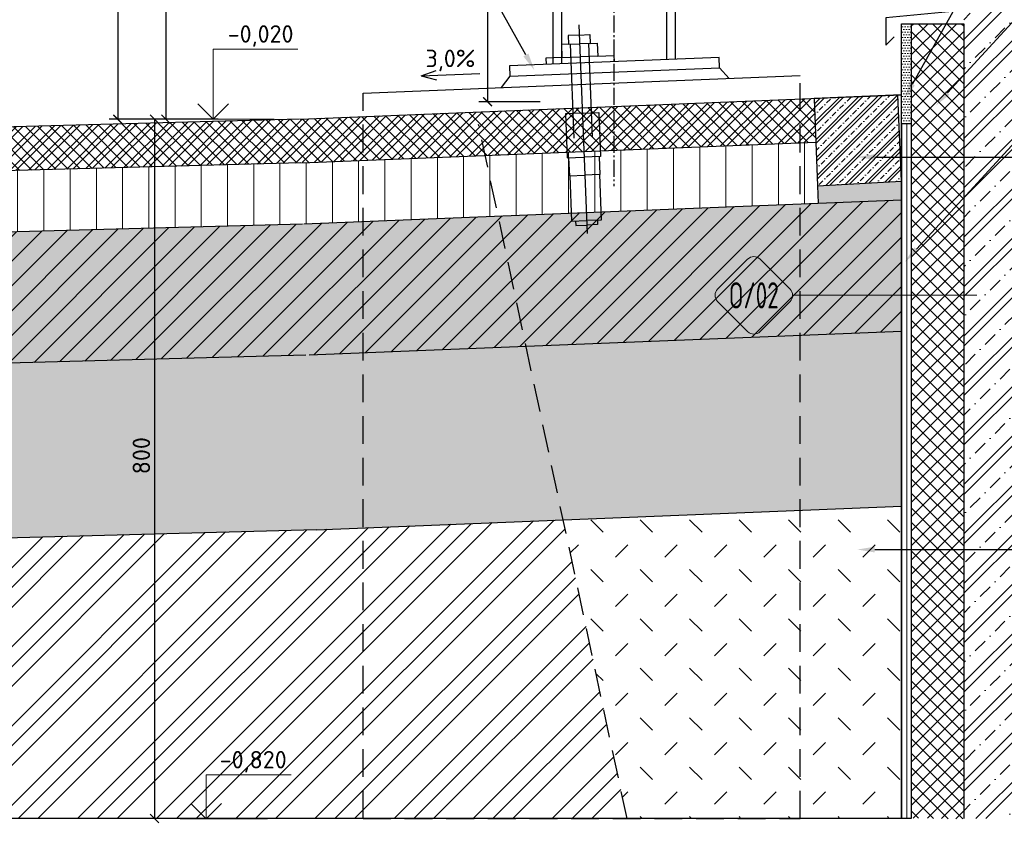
# Model space of a CAD drawing. Header units: millimetres. Extents: x -385852 to 238709, y -99680 to 201840.
# Tile 120 of 176: x 18542 to 19668, y -59804 to -58884. Entities that reach past the tile are written whole.
import ezdxf
from ezdxf import colors
from ezdxf.entities.mleader import LeaderData, LeaderLine
from ezdxf.enums import TextEntityAlignment as Align
from ezdxf.math import Vec2, Vec3

# ---------------------------------------------------------------- set-up
doc = ezdxf.new("R2010")
doc.units = ezdxf.units.MM
doc.linetypes.add('AM_DIN_G_W050', pattern=[13.75, 9.75, -1.5, 1, -1.5])
doc.linetypes.add('HIDDEN', pattern=[9.525, 6.35, -3.175])
doc.layers.get('0').update_dxf_attribs({"color": 4})
doc.layers.get('Defpoints').update_dxf_attribs({"color": 8})
for name, color, linetype in [('_____detaily', 1, 'Continuous'), ('_____detaily @ 10', 1, 'Continuous'), ('_____detaily @ 100', 1, 'Continuous'), ('_____detaily @ 200', 1, 'Continuous'), ('_____detaily @ 50 (1)', 1, 'Continuous')]:
    doc.layers.add(name, color=color, linetype=linetype)
doc.layers.add('A99_N_znaceni 200', color=5, linetype='Continuous', lineweight=5)
doc.styles.add('A99_kota', font='isocpeur.ttf', dxfattribs={"height": 2})
doc.styles.add('A99_popis', font='isocpeur.ttf')
doc.styles.get("Standard").update_dxf_attribs({"font": 'isocpeur.ttf', "height": 20})
doc.linetypes.add('CIKCAK', pattern='A,0.00254,-5.08,[131,ltypeshp.shx,S=5.08,R=0,X=-5.08,Y=0],-10.16,[131,ltypeshp.shx,S=5.08,R=180,X=5.08,Y=0],-5.08', length=20.32254)
doc.dimstyles.new('detaily_10', dxfattribs={"dimtxt": 20, "dimasz": 10, "dimexe": 10, "dimexo": 10, "dimgap": 5, "dimtad": 1, "dimdec": 0, "dimtxsty": 'Standard', "dimblk": 'ARCHTICK', "dimcen": 3, "dimazin": 0, "dimtfac": 1, "dimtdec": 0, "dimtmove": 0, "dimatfit": 0, "dimfxl": 0, "dimarcsym": 0})
pattern_1 = [(225, (20512, 159987), (28.284271, -28.284271), []), (225, (20500.686, 159987), (28.284271, -28.284271), []), (225, (20478.06, 159987), (16.970563, -39.59798), [16, -8, 0, -8])]

# ---------------------------------------------------------------- blocks, each defined once
blk = doc.blocks.new('*U263')
at = {"color": 0, "linetype": 'ByBlock', "lineweight": -2}
blk.add_line((-3, 0), (7, 0), dxfattribs=at)
for points in [[(0, 0), (0, 8), (0, 8), (9.7, 8)], [(-1.75, 1.75), (0, 0), (1.75, 1.75)]]:
    blk.add_lwpolyline(points, dxfattribs=at)
at = {"color": 0, "linetype": 'ByBlock', "lineweight": -2, "style": 'A99_kota'}
for tag, p in [('VYSKA', (9.2, 10.75)), ('POPIS', (9.2, 7.5))]:
    blk.add_attdef(tag, text='', height=2, dxfattribs=at).set_placement(p, align=Align.TOP_RIGHT)
blk = doc.blocks.new('*U226')
at = {"color": 0}
for p, q in [((-0.72, 4.14), (-4.15, 0.71)), ((4.14, 0.71), (0.71, 4.14)), ((-4.15, -0.72), (-0.72, -4.15)), ((0.71, -4.15), (4.14, -0.72)), ((4.44, 0), (25.5, 0))]:
    blk.add_line(p, q, dxfattribs=at)
for centre, start, end in [((0, 3.42), 45, 135), ((-3.43, 0), 135, 225), ((3.42, 0), 315, 45), ((0, -3.43), 225, 315)]:
    blk.add_arc(centre, 1.01, start, end, dxfattribs=at)
at = {"color": 0, "linetype": 'ByBlock', "style": 'A99_popis', "width": 0.953108}
blk.add_attdef('SKLADBA', text='', height=3, rotation=0.0103, dxfattribs=at).set_placement((-2.86, -1.51), (2.86, -1.5), align=Align.FIT)
blk = doc.blocks.new('_ArchTick')
at = {"color": 0, "linetype": 'ByBlock', "const_width": 0.15}
blk.add_lwpolyline([(-0.5, -0.5), (0.5, 0.5)], dxfattribs=at)
blk = doc.blocks.new('*D268')
at = {"layer": '_____detaily', "color": 0, "linetype": 'Continuous', "lineweight": -2, "transparency": 16777216}
for p, q in [((18714.5, -58218), (18644.5, -58218)), ((18654.5, -58218), (18654.5, -58998)), ((18714.5, -58998), (18644.5, -58998))]:
    blk.add_line(p, q, dxfattribs=at)
at = {"layer": 'Defpoints', "color": 0, "linetype": 'Continuous', "lineweight": 5, "transparency": 16777216}
for p in [(19131.5, -58218), (18654.5, -58998), (19131.5, -58998)]:
    blk.add_point(p, dxfattribs=at)
at = {"layer": '_____detaily', "color": 0, "linetype": 'Continuous', "lineweight": -2, "transparency": 16777216, "xscale": 10, "yscale": 10, "zscale": 10}
for p, rotation in [((18654.5, -58218), 90), ((18654.5, -58998), 270)]:
    blk.add_blockref('_ArchTick', p, dxfattribs=dict(at, rotation=rotation))
at = {"layer": '_____detaily', "color": 0, "linetype": 'Continuous', "lineweight": 5, "transparency": 16777216, "insert": (18639.5, -58554.5), "char_height": 20, "attachment_point": 5, "rotation": 90}
blk.add_mtext('780', dxfattribs=at)
blk = doc.blocks.new('*D270')
at = {"layer": '_____detaily', "color": 0, "linetype": 'Continuous', "lineweight": -2, "transparency": 16777216}
for p, q in [((18756.5, -58998), (18686.5, -58998)), ((18696.5, -58998), (18696.5, -59798)), ((18756.5, -59798), (18686.5, -59798))]:
    blk.add_line(p, q, dxfattribs=at)
at = {"layer": 'Defpoints', "color": 0, "linetype": 'Continuous', "lineweight": 5, "transparency": 16777216}
for p in [(18935, -58998), (18696.5, -59798), (18935, -59798)]:
    blk.add_point(p, dxfattribs=at)
at = {"layer": '_____detaily', "color": 0, "linetype": 'Continuous', "lineweight": -2, "transparency": 16777216, "xscale": 10, "yscale": 10, "zscale": 10}
for p, rotation in [((18696.5, -58998), 90), ((18696.5, -59798), 270)]:
    blk.add_blockref('_ArchTick', p, dxfattribs=dict(at, rotation=rotation))
at = {"layer": '_____detaily', "color": 0, "linetype": 'Continuous', "lineweight": 5, "transparency": 16777216, "insert": (18681.5, -59383), "char_height": 20, "attachment_point": 5, "rotation": 90}
blk.add_mtext('800', dxfattribs=at)
blk = doc.blocks.new('*U105')
at = {"color": 0, "linetype": 'ByBlock', "lineweight": -2}
blk.add_line((-3, 0), (7, 0), dxfattribs=at)
for points in [[(0, 0), (0, 5), (0, 5), (9.7, 5)], [(-1.75, 1.75), (0, 0), (1.75, 1.75)]]:
    blk.add_lwpolyline(points, dxfattribs=at)
at = {"color": 0, "linetype": 'ByBlock', "lineweight": -2, "style": 'A99_kota'}
for tag, p in [('VYSKA', (9.2, 7.75)), ('POPIS', (9.2, 4.5))]:
    blk.add_attdef(tag, text='', height=2, dxfattribs=at).set_placement(p, align=Align.TOP_RIGHT)
blk = doc.blocks.new('*D276')
at = {"layer": '_____detaily', "color": 0, "linetype": 'Continuous', "lineweight": -2, "transparency": 16777216}
for p, q in [((18769.5, -58249.5), (18699.5, -58249.5)), ((18709.5, -58249.5), (18709.5, -58998)), ((18769.5, -58998), (18699.5, -58998))]:
    blk.add_line(p, q, dxfattribs=at)
at = {"layer": 'Defpoints', "color": 0, "linetype": 'Continuous', "lineweight": 5, "transparency": 16777216}
for p in [(18892.3, -58249.5), (18709.5, -58998), (18819, -58998)]:
    blk.add_point(p, dxfattribs=at)
at = {"layer": '_____detaily', "color": 0, "linetype": 'Continuous', "lineweight": -2, "transparency": 16777216, "xscale": 10, "yscale": 10, "zscale": 10}
for p, rotation in [((18709.5, -58249.5), 90), ((18709.5, -58998), 270)]:
    blk.add_blockref('_ArchTick', p, dxfattribs=dict(at, rotation=rotation))
at = {"layer": '_____detaily', "color": 0, "linetype": 'Continuous', "lineweight": 5, "transparency": 16777216, "insert": (18694.5, -58555), "char_height": 20, "attachment_point": 5, "rotation": 90}
blk.add_mtext('750', dxfattribs=at)
blk = doc.blocks.new('*D278')
at = {"layer": '_____detaily', "color": 0, "linetype": 'Continuous', "lineweight": -2, "transparency": 16777216}
for p, q in [((19137.5, -58220), (19067.5, -58220)), ((19077.5, -58220), (19077.5, -58978)), ((19137.5, -58978), (19067.5, -58978))]:
    blk.add_line(p, q, dxfattribs=at)
at = {"layer": 'Defpoints', "color": 0, "linetype": 'Continuous', "lineweight": 5, "transparency": 16777216}
for p in [(19292, -58220), (19077.5, -58978), (19957.5, -58978)]:
    blk.add_point(p, dxfattribs=at)
at = {"layer": '_____detaily', "color": 0, "linetype": 'Continuous', "lineweight": -2, "transparency": 16777216, "xscale": 10, "yscale": 10, "zscale": 10}
for p, rotation in [((19077.5, -58220), 90), ((19077.5, -58978), 270)]:
    blk.add_blockref('_ArchTick', p, dxfattribs=dict(at, rotation=rotation))
at = {"layer": '_____detaily', "color": 0, "linetype": 'Continuous', "transparency": 16777216, "insert": (19062.5, -58526.5), "char_height": 20, "attachment_point": 5, "rotation": 90}
blk.add_mtext('758', dxfattribs=at)
blk = doc.blocks.new('*U331')
at = {"layer": '_____detaily @ 100', "lineweight": 0, "ltscale": 2, "transparency": 33554687}
h = blk.add_hatch(dxfattribs=at)
h.set_pattern_fill('ZELEZOBETON', scale=8, angle=180)
h.set_pattern_definition(pattern_1)
h.paths.add_polyline_path([(19912, -59798), (19912, -58828), (19622, -58828), (19622, -59798)])
at = {"layer": '_____detaily @ 200', "lineweight": 0, "ltscale": 2, "transparency": 33554687}
h = blk.add_hatch(dxfattribs=at)
h.set_pattern_fill('ZELEZOBETON', scale=8, angle=180)
h.set_pattern_definition(pattern_1)
h.paths.add_polyline_path([(19912, -59798), (19912, -58828), (19622, -58828), (19622, -59798)])
at = {"layer": '_____detaily @ 50 (1)', "lineweight": 0, "ltscale": 2, "transparency": 33554687}
h = blk.add_hatch(dxfattribs=at)
h.set_pattern_fill('ZELEZOBETON', scale=8, angle=180)
h.set_pattern_definition(pattern_1)
h.paths.add_polyline_path([(19912, -59798), (19912, -58828), (19622, -58828), (19622, -59798)])

msp = doc.modelspace()

# ---------------------------------------------------------------- hatches: boundary and pattern name
at = {"layer": '_____detaily', "lineweight": 5}
h = msp.add_hatch(dxfattribs=at)
h.set_pattern_fill('DOTS', color=256, scale=1.93536, style=0)
h.set_pattern_definition([(0, (2428.141, -67706.9144), (1.536192, 3.072384), [0, -3.072384])])
h.paths.add_polyline_path([(19550.73935, -59003.47686), (19562, -59003.47686), (19562, -58888.78703), (19550.73935, -58888.78703)])
at = {"layer": '_____detaily', "lineweight": 0}
h = msp.add_hatch(dxfattribs=at)
h.set_pattern_fill('ANSI37', color=1, scale=3.677184, style=0)
h.set_pattern_definition([(45, (2659.949, -67835.292), (-8.2555135, 8.2555135), []), (135, (2659.949, -67835.292), (-8.2555135, -8.2555135), [])])
h.paths.add_polyline_path([(19622, -59798.55435), (19622, -58888.78703), (19562, -58888.78703), (19562, -59797.44565)])
at = {"layer": '_____detaily @ 200', "lineweight": 0, "ltscale": 2, "transparency": 33554687}
h = msp.add_hatch(dxfattribs=at)
h.set_pattern_fill('ZELEZOBETON', color=256, scale=3, angle=180)
h.set_pattern_definition([(225, (0, -8623.5), (10.6066017, -10.6066017), []), (225, (-4.243, -8623.5), (10.6066017, -10.6066017), []), (225, (-12.728, -8623.5), (6.363961, -14.8492424), [6, -3, 0, -3])])
h.paths.add_polyline_path([(19454.84804, -59074.21374), (19550.73935, -59068.92447), (19546.7691, -58970.42736), (19450.82049, -58974.29488)])
at = {"layer": '_____detaily @ 200', "linetype": 'Continuous', "lineweight": 0, "ltscale": 8}
h = msp.add_hatch(dxfattribs=at)
h.set_pattern_fill('ZDIVO-STR_PEV', color=256, scale=5, style=2)
h.set_pattern_definition([(45, (0, -8623.5), (-10.6066017, 10.6066017), []), (45, (7.071, -8623.5), (-10.6066017, 10.6066017), []), (135, (0, -8623.5), (-7.0710678, -7.0710678), [])])
h.paths.add_polyline_path([(16053.51143, -59073.42557), (16055.51596, -59123.38976), (18865.45414, -59047.92785), (19452.8339, -59024.24528), (19450.82049, -58974.29488), (18863.17181, -58997.98196)])
h = msp.add_hatch(dxfattribs=at)
h.set_pattern_fill('ZEM_OBECNE', color=256, scale=15, angle=45, style=2)
h.set_pattern_definition([(90, (0, -8623.5), (-30, 0), [])])
h.paths.add_polyline_path([(16052.08144, -59123.48198), (16057.39488, -59193.36454), (18867.33306, -59117.90263), (19455.7579, -59094.18426), (19452.83426, -59024.25431), (18864.51378, -59047.95943)])
h = msp.add_hatch(dxfattribs=at)
h.set_pattern_fill('AR-CONC', color=256, scale=8, angle=-90, style=2)
h.set_pattern_definition([(320, (0, -8623.5), (-5.02017, -57.380815), [6, -66]), (265, (0, -8623.5), (60.17537, 11.100107), [4.8, -52.8]), (10.4514, (-0.42, -8628.28), (55.155163, -46.28075), [5.099215, -56.09137]), (316.1842, (16, -8623.5), (-13.24152, -85.37928), [9, -99]), (6.6356, (14.9, -8630.615), (77.92943, -74.77302), [7.64882, -84.13704]), (261.1842, (16, -8623.5), (77.92949, -74.77296), [7.2, -79.2]), (291, (12, -8631.5), (-32.20951, -47.752564), [6, -66]), (236, (12, -8631.5), (58.012004, -19.465227), [4.8, -52.8]), (341.4514, (9.316, -8635.48), (25.80244, -67.21781), [5.099215, -56.09137]), (307.5, (0, -8623.5), (26.631508, -0.9727884), [0, -52.16, 0, -53.6, 0, -53]), (277.5, (0, -8623.5), (31.552937, -21.045563), [0, -30.56, 0, -50.96, 0, -20.2]), (237.5, (3e-15, -8605.66), (-1.80439, -42.705795), [0, -20, 0, -62.4, 0, -82.8]), (227.5, (4e-15, -8597.66), (8.008399, -46.654894), [0, -26, 0, -41.44, 0, -58.8])])
h.paths.add_polyline_path([(16053.96037, -59193.45676), (16050.73935, -59542.97735), (18881.4295, -59467.61865), (19550.73935, -59440.63995), (19550.73935, -59068.92447), (19454.84804, -59074.21374), (19455.09555, -59094.21096), (18867.33306, -59117.90263)])
h = msp.add_hatch(dxfattribs=at)
h.set_pattern_fill('ZEM_OBECNE', color=256, scale=10, style=2)
h.set_pattern_definition([(45, (0, -8623.5), (-14.1421356, 14.1421356), [])])
h.paths.add_polyline_path([(16053.96037, -59193.45676), (16057.98664, -59343.40272), (18873.37439, -59267.78093), (19550.73935, -59240.47754), (19550.73935, -59090.35573), (18867.33306, -59117.90263)])
at = {"layer": '_____detaily @ 200', "linetype": 'Continuous', "lineweight": 0}
h = msp.add_hatch(dxfattribs=at)
h.set_pattern_fill('ZEM_NASYPANA', color=256, scale=0.1, angle=-90, style=2)
h.set_pattern_definition([(45, (-995616, 159987), (2e-13, 56.5685425), [20, -60]), (135, (-995573.574, 160015.284), (-56.5685425, 2e-13), [20, -60])])
h.paths.add_polyline_path([(19237, -59798), (19550.73935, -59798), (19550.73935, -59440.63995), (19163.91755, -59456.23205)])
at = {"layer": '_____detaily @ 200', "linetype": 'Continuous'}
h = msp.add_hatch(dxfattribs=at)
h.set_pattern_fill('ZEM_PUVODNI', color=256, scale=0.08)
h.set_pattern_definition([(45, (0, -8623.5), (-45.254834, 45.254834), []), (45, (22.63, -8623.5), (-45.254834, 45.254834), []), (45, (45.255, -8623.5), (-45.254834, 45.254834), [])])
h.paths.add_polyline_path([(19163.91755, -59456.23205), (18881.4295, -59467.61865), (16050.73935, -59540), (16050.73935, -59798), (19237, -59798)])

# ---------------------------------------------------------------- linework, layer by layer
at = {"layer": '_____detaily'}
msp.add_line((19562, -58888.78703), (19562, -59798), dxfattribs=at)
at = {"layer": '_____detaily', "linetype": 'AM_DIN_G_W050', "ltscale": 2}
msp.add_lwpolyline([(19222, -58164.5), (19222, -59074.5)], dxfattribs=at)
at = {"layer": '_____detaily', "linetype": 'Continuous'}
for points in [[(19152, -58219.5), (19152, -58934.99522)], [(19162, -58219.5), (19162, -58934.59214)], [(19282, -58219.5), (19282, -58929.75515)], [(19292, -58219.5), (19292, -58929.35207)], [(19550.73935, -59798), (16050.73935, -59798), (16050.73935, -58633.5)], [(19664.5, -58725.5), (19664.9125, -58826.95079), (19621.07457, -58826.96692), (19621.1309, -58873.58999), (19532.78505, -58881.98735), (19532.78505, -58913.48735), (19542.33099, -58903.94141)], [(19181.78303, -58890.13564), (19191.40888, -59128.94171)], [(19182.00455, -58901.7598), (19169.51469, -58902.26325), (19169.91744, -58912.25513), (19182.4073, -58911.75169)], [(19182.00455, -58901.7598), (19194.4944, -58901.25636), (19194.89716, -58911.24825), (19182.4073, -58911.75169)], [(19169.91744, -58912.25513), (19161.92393, -58912.57734), (19162.52807, -58927.56517), (19183.01143, -58926.73952)], [(19171.91582, -58912.17458), (19176.24544, -59019.58736)], [(19194.89716, -58911.24825), (19202.89067, -58910.92604), (19203.4948, -58925.91387), (19183.01143, -58926.73952)], [(19192.89878, -58911.3288), (19197.2284, -59018.74157)], [(19203.4948, -58925.91387), (19221.97979, -58925.16877), (19222.26172, -58932.16309)], [(19162.52807, -58927.56517), (19144.04308, -58928.31027), (19144.32501, -58935.30459)], [(18935, -58968.262), (19435, -58948.10788)], [(19001.47312, -58948.33303), (19018.47652, -58942.41737)], [(19001.47312, -58948.33303), (19068.46504, -58945.63271)], [(19001.47312, -58948.33303), (19018.89748, -58952.86098)], [(19102.84239, -58948.98642), (19092.85436, -58961.89917)], [(19342.64766, -58939.32029), (19353.64258, -58951.38726)], [(18863.17181, -58997.98196), (19551.41116, -58970.24024)], [(19550.73935, -58970.26732), (19450.82049, -58974.29488), (19454.84804, -59074.21374), (19550.73935, -59068.92447), (19546.7691, -58970.42736)], [(19185.10961, -58991.20732), (19166.62462, -58991.95242), (19168.65854, -59042.41145), (19187.64312, -59041.64621)], [(19186.1088, -58991.16705), (19204.59379, -58990.42195), (19206.6277, -59040.88097), (19187.64312, -59041.64621)], [(18862.5, -58998), (16050.73935, -59073.5)], [(18864.51378, -59047.95943), (19452.8339, -59024.24528)], [(18863.84209, -59047.98198), (16052.08144, -59123.48198)], [(19170.15732, -59042.35103), (19170.98297, -59062.8344), (19188.46877, -59062.12958)], [(19205.12892, -59040.94139), (19205.95457, -59061.42475), (19188.46877, -59062.12958)], [(19205.45498, -59061.44489), (19207.5493, -59113.4027), (19190.5631, -59114.08738)], [(19171.48256, -59062.81426), (19173.57689, -59114.77207), (19190.5631, -59114.08738)], [(19454.84804, -59074.21374), (19455.65319, -59094.18848), (19550.73935, -59090.36439)], [(18867.33306, -59117.90263), (19455.09555, -59094.21096)], [(18865.72102, -59117.95676), (16053.96037, -59193.45676)], [(19178.07324, -59114.59083), (19178.27462, -59119.58677), (19190.76447, -59119.08333)], [(19203.05295, -59113.58394), (19203.25433, -59118.57988), (19190.76447, -59119.08333)], [(18873.37439, -59267.78093), (19550.73935, -59240.47754)], [(18869.74729, -59267.90272), (16057.98664, -59343.40272)], [(18881.4295, -59467.61865), (19550.73935, -59440.63995)], [(18881.4295, -59467.61865), (16063.35501, -59543.33066)]]:
    msp.add_lwpolyline(points, dxfattribs=at)
at = {"layer": '_____detaily'}
msp.add_lwpolyline([(19550.73935, -59798), (19550.73935, -58888.78703), (19622, -58888.78703), (19622, -59798)], dxfattribs=at)
at = {"layer": '_____detaily', "linetype": 'Continuous'}
msp.add_lwpolyline([(19102.35909, -58936.99616), (19102.84239, -58948.98642), (19342.64766, -58939.32029), (19342.16435, -58927.33003)], close=True, dxfattribs=at)
at = {"layer": '_____detaily', "linetype": 'HIDDEN', "ltscale": 5}
for points in [[(18935, -59798), (19435, -59798), (19435, -58948.10788)], [(18935, -59798), (18935, -59798), (18935, -58968.262)], [(19562, -59798), (19237, -59798), (19067.22898, -59004.07081)]]:
    msp.add_lwpolyline(points, dxfattribs=at)
at = {"layer": '_____detaily', "color": 1, "linetype": 'Continuous'}
for points in [[(19562, -59003.47686), (19550.73935, -59003.47686)], [(19550.73935, -59003.47686), (19550.73935, -59798)], [(19562, -59003.47686), (19562, -59798)]]:
    msp.add_lwpolyline(points, dxfattribs=at)
at = {"layer": '_____detaily', "linetype": 'CIKCAK', "lineweight": 5, "ltscale": 0.5}
msp.add_lwpolyline([(19556.9456, -59003.47686), (19556.9456, -59798)], dxfattribs=at)

# ---------------------------------------------------------------- block references
at = {"layer": '_____detaily', "color": 4, "linetype": 'Continuous', "lineweight": 5}
msp.add_blockref('*U331', (0, 0), dxfattribs=at)
at = {"layer": '_____detaily', "color": 5, "linetype": 'Continuous', "lineweight": 5, "xscale": 10, "yscale": 10, "zscale": 10}
for name, p, values in [('*U263', (18763.5, -58998), {'VYSKA': '-0,020'}), ('*U105', (18755.75, -59798.25), {'VYSKA': '-0,820'})]:
    msp.add_blockref(name, p, dxfattribs=at).add_auto_attribs(values)
at = {"layer": 'A99_N_znaceni 200', "lineweight": 5}
ref = msp.add_blockref('*U226', (19382, -59199.5), dxfattribs=dict(at, xscale=10, yscale=10, zscale=10))
ref.add_attrib('SKLADBA', 'O/02', dxfattribs={"layer": '0', "color": 0, "linetype": 'ByBlock', "height": 30, "rotation": 0.01026364, "style": 'A99_popis', "width": 0.657316}).set_placement((19353.36598, -59214.5578), (19410.55244, -59214.54756), align=Align.FIT)

# ---------------------------------------------------------------- texts
at = {"layer": '_____detaily', "lineweight": 5, "style": 'A99_popis'}
msp.add_text('3,0%%%', height=20, dxfattribs=at).set_placement((19006.5, -58938.5))

# ---------------------------------------------------------------- dimensions: what is measured, and where the dimension line sits
at = {"layer": '_____detaily', "color": 5, "linetype": 'Continuous', "lineweight": 5}
for base, p1, p2, picture, middle in [((18654.5, -58998), (19131.5, -58218), (19131.5, -58998), '*D268', (18654.5, -58554.5)), ((18696.5, -59798), (18935, -58998), (18935, -59798), '*D270', (18696.5, -59383))]:
    dim = msp.add_linear_dim(base=base, p1=p1, p2=p2, angle=90, dimstyle='detaily_10', dxfattribs=at)
    dim.commit()
    dim.dimension.update_dxf_attribs({"geometry": picture, "text_midpoint": middle, "dimtype": 160})
at = {"layer": '_____detaily', "linetype": 'Continuous'}
dim = msp.add_linear_dim(base=(19077.5, -58978), p1=(19292, -58220), p2=(19957.5, -58978), angle=90, dimstyle='detaily_10', dxfattribs=at)
dim.commit()
dim.dimension.update_dxf_attribs({"geometry": '*D278', "text_midpoint": (19077.5, -58526.5), "dimtype": 160})
at = {"layer": '_____detaily', "color": 5, "linetype": 'Continuous', "lineweight": 5}
dim = msp.add_linear_dim(base=(18709.5, -58998), p1=(18892.33352, -58249.50555), p2=(18819, -58998), angle=90, text='750', dimstyle='detaily_10', dxfattribs=at)
dim.commit()
dim.dimension.update_dxf_attribs({"geometry": '*D276', "text_midpoint": (18709.5, -58555), "dimtype": 160})

# ---------------------------------------------------------------- leaders
at = {"layer": '_____detaily @ 10', "lineweight": 5}
ml = msp.add_multileader_mtext('Standard', dxfattribs=at)
ml.set_content('\\A1;{\\C256;SOKL Z TENKOSTĚNNÉ HMOTY (PRYSKYŘICE +\\PKAMENIVO)}', color=1, style='A99_popis')
ml.set_leader_properties(color=256, linetype='ByLayer', lineweight=-1)
ml.build(insert=Vec2(0, 0))
ml.multileader.update_dxf_attribs({"dogleg_length": 5, "arrow_head_size": 20, "scale": 10})
ctx = ml.context
ctx.base_point, ctx.scale, ctx.char_height, ctx.arrow_head_size, ctx.landing_gap_size, ctx.plane_origin = Vec3(19979, -58301.28947), 10, 20, 20, 20, Vec3(17691.44247, -60581.20417)
notes = []
notes.append((ctx, [(0, (1, 1, 0), (19929, -58301.28947), (1, 0), 50, [(0, [(19553.5, -58975.5)], 0, [])])]))
ctx.mtext.insert, ctx.mtext.width, ctx.mtext.flow_direction = Vec3(19999, -58290.28947), 277.5, 5
ml = msp.add_multileader_mtext('Standard', dxfattribs=at)
ml.set_content('\\A1;{\\C256;EXTRUDOVANÝ POYSTYREN, TL. 60MM}', color=1, style='A99_popis')
ml.set_leader_properties(color=256, linetype='ByLayer', lineweight=-1)
ml.build(insert=Vec2(0, 0))
ml.multileader.update_dxf_attribs({"dogleg_length": 5, "arrow_head_size": 20, "scale": 10})
ctx = ml.context
ctx.base_point, ctx.scale, ctx.char_height, ctx.arrow_head_size, ctx.landing_gap_size, ctx.plane_origin = Vec3(19984.5, -58607), 10, 20, 20, 20, Vec3(18565.44247, -60464.20417)
notes.append((ctx, [(0, (1, 1, 0), (19934.5, -58607), (1, 0), 50, [(0, [(19590, -58982.5)], 0, [])])]))
ctx.mtext.insert, ctx.mtext.width, ctx.mtext.flow_direction = Vec3(20004.5, -58595), 294.5588722, 5
ml = msp.add_multileader_mtext('Standard', dxfattribs=at)
ml.set_content('\\A1;{\\C256;SLOUPEK U-140\\PS PATNÍ DESKOU\\P240/420/15}', color=1, style='A99_popis')
ml.set_leader_properties(color=256, linetype='ByLayer', lineweight=-1)
ml.build(insert=Vec2(0, 0))
ml.multileader.update_dxf_attribs({"dogleg_length": 5, "arrow_head_size": 20, "scale": 10})
ctx = ml.context
ctx.base_point, ctx.scale, ctx.char_height, ctx.arrow_head_size, ctx.landing_gap_size, ctx.plane_origin = Vec3(18712, -58721), 10, 20, 20, 20, Vec3(17945.44247, -60597.87083)
notes.append((ctx, [(1, (1, 1, 0), (19008, -58721), (-1, 0), 50, [(0, [(19131, -58942)], 0, [])])]))
ctx.mtext.insert, ctx.mtext.width, ctx.mtext.flow_direction = Vec3(18732, -58711), 223.310603, 5
ml = msp.add_multileader_mtext('Standard', dxfattribs=at)
ml.set_content('\\A1;{\\C256;NOPOVÁ FOLIE, VÝŠKA NOPU 8MM}', color=1, style='A99_popis')
ml.set_leader_properties(color=256, linetype='ByLayer', lineweight=-1)
ml.build(insert=Vec2(0, 0))
ml.multileader.update_dxf_attribs({"dogleg_length": 5, "arrow_head_size": 20, "scale": 10})
ctx = ml.context
ctx.base_point, ctx.scale, ctx.char_height, ctx.arrow_head_size, ctx.landing_gap_size, ctx.plane_origin = Vec3(19984.5, -58747.5), 10, 20, 20, 20, Vec3(18565.44247, -60604.70417)
notes.append((ctx, [(0, (1, 1, 0), (19934.5, -58747.5), (1, 0), 50, [(0, [(19554.5, -59161.5)], 0, [])])]))
ctx.mtext.insert, ctx.mtext.width, ctx.mtext.flow_direction = Vec3(20004.5, -58737.49242), 294.5588722, 5
ml = msp.add_multileader_mtext('Standard', dxfattribs=at)
ml.set_content('\\A1;{\\C256;BETONOVÁ KOSTKA}', color=1, style='A99_popis')
ml.set_leader_properties(color=256, linetype='ByLayer', lineweight=-1)
ml.build(insert=Vec2(0, 0))
ml.multileader.update_dxf_attribs({"dogleg_length": 5, "arrow_head_size": 20, "scale": 10})
ctx = ml.context
ctx.base_point, ctx.scale, ctx.char_height, ctx.arrow_head_size, ctx.landing_gap_size, ctx.plane_origin = Vec3(19984.5, -59041.5), 10, 20, 20, 20, Vec3(19212.24631, -60977.15738)
notes.append((ctx, [(0, (1, 1, 0), (19934.5, -59041.5), (1, 0), 50, [(0, [(19500.23398, -59041.35914)], 0, [])])]))
ctx.mtext.insert, ctx.mtext.width, ctx.mtext.flow_direction = Vec3(20004.5, -59031.5), 223.310603, 5
ml = msp.add_multileader_mtext('Standard', dxfattribs=at)
ml.set_content('\\A1;{\\C256;ZHUTNĚNÝ NÁSYP\\PE\\H0.7x;\\S^ def2;\\H1.42857x;=45MPa}', color=1, style='A99_popis')
ml.set_leader_properties(color=256, linetype='ByLayer', lineweight=-1)
ml.build(insert=Vec2(0, 0))
ml.multileader.update_dxf_attribs({"dogleg_length": 5, "arrow_head_size": 20, "scale": 10})
ctx = ml.context
ctx.base_point, ctx.scale, ctx.char_height, ctx.arrow_head_size, ctx.landing_gap_size, ctx.plane_origin = Vec3(19984.5, -59490.5), 10, 20, 20, 20, Vec3(19212.24631, -61426.15738)
notes.append((ctx, [(0, (1, 1, 0), (19934.5, -59490.5), (1, 0), 50, [(0, [(19500.23398, -59490.35914)], 0, [])])]))
ctx.mtext.insert, ctx.mtext.width, ctx.mtext.flow_direction = Vec3(20004.5, -59480.5), 223.310603, 5
for ctx, leaders in notes:
    for number, flags, end, landing, length, lines in leaders:
        leader = LeaderData()
        leader.index, (leader.has_last_leader_line, leader.has_dogleg_vector, leader.attachment_direction) = number, flags
        leader.last_leader_point, leader.dogleg_vector, leader.dogleg_length = Vec3(end), Vec3(landing), length
        for number, points, colour, breaks in lines:
            line = LeaderLine()
            line.index, line.vertices, line.color, line.breaks = number, Vec3.list(points), colors.encode_raw_color(colour), breaks
            leader.lines.append(line)
        ctx.leaders.append(leader)

doc.saveas('drawing.dxf')
